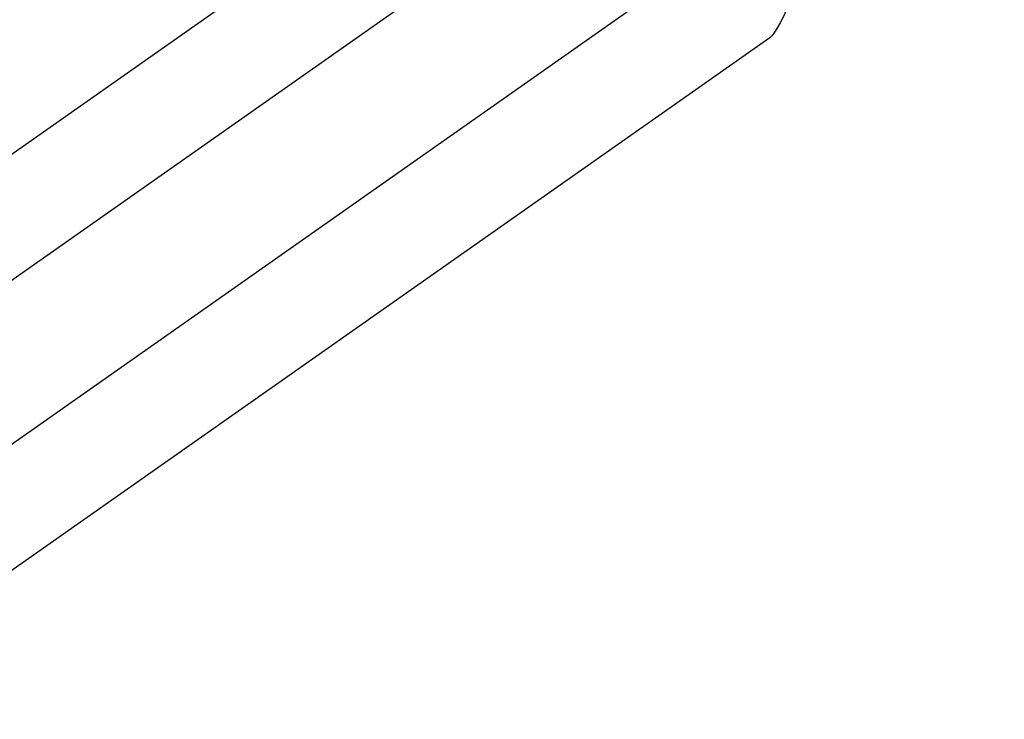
# Model space of a CAD drawing. Extents: x 2585 to 3160, y 2666 to 3200.
# Tile 104 of 256: x 2635 to 2678, y 2667 to 2697. Entities that reach past the tile are written whole.
import ezdxf

# ---------------------------------------------------------------- set-up
doc = ezdxf.new("R2010")
doc.units = 0
doc.layers.add('PP', color=51, linetype='CONTINUOUS')

msp = doc.modelspace()

# ---------------------------------------------------------------- linework, layer by layer
at = {"layer": 'PP'}
for p, q in [((2663.530627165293, 2711.220861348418, 400.362874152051), (2621.82191342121, 2681.920095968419, 26.1606856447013)), ((2673.243647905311, 2705.574565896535, 400.0201824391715), (2631.535129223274, 2676.273980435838, 25.82029350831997)), ((2657.804367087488, 2701.782967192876, 401.5640030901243), (2616.095584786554, 2672.482138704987, 27.36100771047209)), ((2667.517387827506, 2696.136671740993, 401.2213113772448), (2625.808800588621, 2666.836023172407, 27.02061557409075))]:
    msp.add_line(p, q, dxfattribs=at)
at = {"layer": 'PP', "extrusion": (0.08026818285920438, 0.07776812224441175, 0.9937349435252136)}
msp.add_lwpolyline([(80.22521920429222, -3723.28371622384), (80.13788929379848, -3723.437963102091), (80.05321599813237, -3723.595436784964), (79.97134532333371, -3723.756085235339), (79.8924234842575, -3723.91984892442), (79.81659647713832, -3724.086660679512), (79.7440096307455, -3724.256445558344), (79.6748071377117, -3724.429120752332), (79.60913156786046, -3724.604595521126), (79.54712336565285, -3724.782771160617), (79.48892033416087, -3724.963541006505), (79.43465710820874, -3725.146790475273), (79.38446461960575, -3725.332397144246), (79.3384695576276, -3725.520230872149), (79.29679382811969, -3725.710153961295), (79.25955401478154, -3725.902021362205), (79.22686084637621, -3726.095680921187), (79.19881867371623, -3726.290973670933), (79.17552496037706, -3726.487734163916), (79.15706979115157, -3726.685790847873), (79.14353540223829, -3726.884966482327), (79.13499573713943, -3727.085078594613), (79.13151603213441, -3727.285939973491), (79.13315243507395, -3727.487359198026), (79.13995166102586, -3727.689141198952), (79.15195068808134, -3727.891087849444), (79.16917649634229, -3728.092998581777), (79.19164585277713, -3728.294671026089), (79.2193651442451, -3728.495901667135), (79.2523302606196, -3728.696486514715), (79.29052652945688, -3728.896221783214), (79.3339287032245, -3729.094904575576), (79.38250099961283, -3729.292333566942), (79.43619719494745, -3729.488309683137), (79.49496077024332, -3729.682636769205), (79.55872510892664, -3729.875122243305), (79.62741374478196, -3730.065577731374), (79.70094065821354, -3730.253819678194), (79.77921061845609, -3730.439669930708), (79.8621195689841, -3730.622956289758), (79.94955505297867, -3730.803513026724), (80.04139667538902, -3730.981181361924), (80.13751659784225, -3731.155809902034), (80.23778006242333, -3731.327255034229), (80.34204594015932, -3731.495381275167), (80.4501672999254, -3731.660061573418), (80.56199199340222, -3731.821177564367), (80.67736325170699, -3731.978619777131), (80.7961202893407, -3732.132287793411), (80.91809891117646, -3732.282090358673), (81.04313211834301, -3732.427945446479), (81.17105070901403, -3732.569780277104), (81.30168387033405, -3732.70753129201), (81.43485975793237, -3732.841144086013), (81.5704060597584, -3732.970573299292), (81.70815054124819, -3733.095782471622), (81.84792156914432, -3733.216743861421), (81.98954861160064, -3733.333438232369), (82.13286271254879, -3733.445854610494), (82.27769693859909, -3733.553990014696), (82.42388679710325, -3733.657849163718), (82.57127062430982, -3733.757444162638), (82.71968994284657, -3733.852794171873), (82.86898978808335, -3733.943925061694), (83.01901900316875, -3734.03086905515), (83.17102403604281, -3734.114409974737), (83.32632152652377, -3734.195210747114), (83.48486311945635, -3734.273126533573), (83.64659297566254, -3734.348012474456), (83.81144760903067, -3734.419724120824), (83.97935574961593, -3734.488117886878), (84.15023823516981, -3734.553051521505), (84.32400793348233, -3734.614384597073), (84.50056969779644, -3734.671979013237), (84.67982035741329, -3734.725699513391), (84.86164874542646, -3734.775414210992), (85.04593576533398, -3734.820995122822), (85.2325544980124, -3734.862318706), (85.42137035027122, -3734.899266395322), (85.61224124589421, -3734.931725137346), (85.80501785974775, -3734.959587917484), (85.99954389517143, -3734.98275427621), (86.19565640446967, -3735.001130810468), (86.39318615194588, -3735.014631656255), (86.59195801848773, -3735.023178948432), (86.79179144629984, -3735.026703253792), (86.99250092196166, -3735.025143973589), (87.19389649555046, -3735.018449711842), (87.39578433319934, -3735.006578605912), (87.59796730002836, -3734.98949861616), (87.80024557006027, -3734.96718777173), (88.00241725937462, -3734.939634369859), (88.20427907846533, -3734.906837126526), (88.40562699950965, -3734.868805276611), (88.60625693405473, -3734.82555862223), (88.80596541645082, -3734.777127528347), (89.00455028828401, -3734.723552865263), (89.2018113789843, -3734.664885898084), (89.39755117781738, -3734.601188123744), (89.59157549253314, -3734.532531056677), (89.78369409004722, -3734.458995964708), (89.97372131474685, -3734.380673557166), (90.16147668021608, -3734.297663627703), (90.34678543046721, -3734.210074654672), (90.52947906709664, -3734.118023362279), (90.70939583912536, -3734.021634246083), (90.88638119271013, -3733.921039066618), (91.06028817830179, -3733.816376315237), (91.23097781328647, -3733.707790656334), (91.39831939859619, -3733.595432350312), (91.5621907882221, -3733.479456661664), (91.7224786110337, -3733.360023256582), (91.87907844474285, -3733.237295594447), (92.03189494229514, -3733.111440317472), (92.18084191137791, -3732.982626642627), (92.32584234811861, -3732.85102575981), (92.46682842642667, -3732.71681024), (92.60374144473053, -3732.580153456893), (92.73653173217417, -3732.441229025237), (92.86515851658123, -3732.300210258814), (92.98958975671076, -3732.157269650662), (93.10980194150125, -3732.012578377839), (93.22577985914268, -3731.866305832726), (93.33751633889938, -3731.718619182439), (93.44501196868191, -3731.569682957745), (93.5482747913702, -3731.4196586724), (93.64731998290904, -3731.268704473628), (93.74216951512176, -3731.116974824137), (93.83285180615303, -3730.964620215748), (93.92018171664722, -3730.810373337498), (94.00485501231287, -3730.652899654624), (94.08672568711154, -3730.492251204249), (94.16564752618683, -3730.328487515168), (94.2414745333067, -3730.161675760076), (94.31406137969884, -3729.991890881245), (94.38326387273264, -3729.819215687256), (94.44893944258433, -3729.643740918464), (94.5109476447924, -3729.465565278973), (94.56915067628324, -3729.284795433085), (94.6234139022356, -3729.101545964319), (94.67360639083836, -3728.915939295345), (94.71960145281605, -3728.72810556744), (94.76127718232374, -3728.538182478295), (94.79851699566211, -3728.346315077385), (94.83121016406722, -3728.152655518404), (94.85925233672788, -3727.957362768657), (94.8825460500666, -3727.760602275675), (94.90100121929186, -3727.562545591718), (94.91453560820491, -3727.363369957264), (94.92307527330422, -3727.163257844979), (94.92655497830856, -3726.9623964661), (94.92491857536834, -3726.760977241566), (94.91811934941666, -3726.559195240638), (94.9061203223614, -3726.357248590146), (94.8888945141, -3726.155337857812), (94.86642515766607, -3725.953665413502), (94.83870586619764, -3725.752434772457), (94.80574074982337, -3725.551849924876), (94.76754448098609, -3725.352114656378), (94.72414230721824, -3725.153431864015), (94.67557001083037, -3724.956002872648), (94.62187381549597, -3724.760026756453), (94.56311024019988, -3724.565699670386), (94.49934590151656, -3724.373214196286), (94.43065726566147, -3724.182758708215), (94.35713035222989, -3723.994516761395), (94.27886039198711, -3723.808666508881), (94.19595144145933, -3723.62538014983), (94.10851595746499, -3723.444823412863), (94.01667433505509, -3723.267155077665), (93.92055441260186, -3723.092526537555), (93.82029094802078, -3722.921081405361), (93.71602507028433, -3722.752955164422), (93.60790371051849, -3722.588274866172), (93.49607901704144, -3722.427158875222), (93.38070775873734, -3722.269716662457), (93.26195072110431, -3722.116048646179), (93.13997209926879, -3721.966246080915), (93.01493889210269, -3721.820390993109), (92.88702030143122, -3721.678556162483), (92.75638714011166, -3721.540805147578), (92.62321125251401, -3721.407192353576), (92.48766495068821, -3721.277763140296), (92.3499204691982, -3721.152553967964), (92.21014944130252, -3721.031592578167), (92.06852239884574, -3720.914898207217), (91.92520829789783, -3720.802481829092), (91.78037407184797, -3720.694346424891), (91.63418421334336, -3720.590487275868), (91.48680038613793, -3720.490892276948), (91.33838106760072, -3720.395542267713), (91.18908122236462, -3720.304411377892), (91.03905200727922, -3720.217467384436), (90.88704697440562, -3720.133926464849), (90.73174948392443, -3720.053125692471), (90.57320789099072, -3719.975209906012), (90.41147803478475, -3719.900323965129), (90.24662340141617, -3719.828612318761), (90.0787152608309, -3719.760218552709), (89.90783277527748, -3719.69528491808), (89.73406307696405, -3719.633951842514), (89.55750131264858, -3719.576357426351), (89.37825065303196, -3719.522636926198), (89.19642226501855, -3719.472922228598), (89.01213524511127, -3719.427341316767), (88.82551651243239, -3719.386017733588), (88.63670066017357, -3719.349070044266), (88.44582976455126, -3719.316611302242), (88.2530531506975, -3719.288748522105), (88.05852711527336, -3719.265582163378), (87.86241460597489, -3719.247205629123), (87.66488485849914, -3719.233704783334), (87.46611299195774, -3719.225157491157), (87.26627956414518, -3719.221633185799), (87.06557008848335, -3719.223192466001), (86.8641745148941, -3719.229886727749), (86.66228667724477, -3719.241757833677), (86.46010371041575, -3719.25883782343), (86.25782544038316, -3719.28114866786), (86.05565375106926, -3719.308702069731), (85.85379193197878, -3719.341499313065), (85.65244401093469, -3719.37953116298), (85.45181407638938, -3719.42277781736), (85.25210559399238, -3719.471208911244), (85.05352072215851, -3719.524783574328), (84.85625963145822, -3719.583450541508), (84.66051983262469, -3719.647148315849), (84.46649551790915, -3719.715805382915), (84.2743769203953, -3719.789340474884), (84.08434969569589, -3719.867662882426), (83.89659433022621, -3719.950672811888), (83.71128557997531, -3720.03826178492), (83.52859194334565, -3720.130313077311), (83.34867517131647, -3720.226702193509), (83.17168981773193, -3720.327297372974), (82.99778283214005, -3720.431960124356), (82.82709319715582, -3720.540545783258), (82.65975161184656, -3720.65290408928), (82.4958802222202, -3720.768879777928), (82.33559239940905, -3720.888313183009), (82.17899256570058, -3721.011040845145), (82.0261760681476, -3721.136896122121), (81.87722909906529, -3721.265709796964), (81.73222866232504, -3721.39731067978), (81.59124258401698, -3721.531526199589), (81.45432956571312, -3721.668182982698), (81.32153927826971, -3721.807107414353), (81.19291249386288, -3721.948126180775), (81.06848125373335, -3722.091066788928), (80.94826906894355, -3722.235758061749), (80.83229115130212, -3722.382030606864), (80.72055467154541, -3722.52971725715), (80.61305904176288, -3722.678653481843), (80.50979621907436, -3722.828677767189), (80.41075102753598, -3722.979631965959), (80.31590149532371, -3723.131361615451)], close=True, dxfattribs=at)
at = {"layer": 'PP', "extrusion": (0.08016215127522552, 0.07779029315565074, 0.9937417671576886)}
msp.add_lwpolyline([(81.18949916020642, -3719.28511919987), (81.10204613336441, -3719.439296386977), (81.01724714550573, -3719.596702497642), (80.93524824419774, -3719.757285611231), (80.85619569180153, -3719.920986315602), (80.78023553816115, -3720.08773755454), (80.70751317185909, -3720.257464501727), (80.63817285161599, -3720.430084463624), (80.57235721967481, -3720.60550681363), (80.51020679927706, -3720.783632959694), (80.4518594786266, -3720.964356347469), (80.39744998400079, -3721.14756250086), (80.34710934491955, -3721.333129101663), (80.30096435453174, -3721.520926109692), (80.25913702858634, -3721.710815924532), (80.22174406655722, -3721.902653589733), (80.18889631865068, -3722.096287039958), (80.16069826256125, -3722.291557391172), (80.13724749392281, -3722.488299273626), (80.11863423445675, -3722.686341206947), (80.10494086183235, -3722.885506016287), (80.09624146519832, -3723.085611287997), (80.09260143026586, -3723.286469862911), (80.09407705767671, -3723.487890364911), (80.1007152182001, -3723.689677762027), (80.11255304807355, -3723.891633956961), (80.12961768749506, -3724.09355840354), (80.15192606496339, -3724.295248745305), (80.1794847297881, -3724.496501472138), (80.21228973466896, -3724.697112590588), (80.25032656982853, -3724.896878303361), (80.29357014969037, -3725.095595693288), (80.34198485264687, -3725.293063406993), (80.39552461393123, -3725.48908233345), (80.45413307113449, -3725.683456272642), (80.51774376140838, -3725.875992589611), (80.58628036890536, -3726.066502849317), (80.65965702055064, -3726.254803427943), (80.73777862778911, -3726.440716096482), (80.82054127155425, -3726.624068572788), (80.90783262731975, -3726.804695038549), (80.99953242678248, -3726.982436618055), (81.09551295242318, -3727.157141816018), (81.19563956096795, -3727.328666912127), (81.29977123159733, -3727.496876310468), (81.40776113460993, -3727.661642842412), (81.51945721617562, -3727.822848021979), (81.63470279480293, -3727.980382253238), (81.75333716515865, -3728.134144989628), (81.87519620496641, -3728.284044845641), (82.00011298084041, -3728.429999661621), (82.12791834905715, -3728.571936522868), (82.25844154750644, -3728.709791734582), (82.39151077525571, -3728.843510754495), (82.52695375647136, -3728.973048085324), (82.66459828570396, -3729.098367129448), (82.80427275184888, -3729.219440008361), (82.94580663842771, -3729.336247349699), (83.08903099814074, -3729.448778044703), (83.23377889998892, -3729.557028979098), (83.37988584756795, -3729.661004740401), (83.52719016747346, -3729.760717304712), (83.67553336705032, -3729.856185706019), (83.82476046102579, -3729.947435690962), (83.97472026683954, -3730.034499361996), (84.1266586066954, -3730.118161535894), (84.28189159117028, -3730.199086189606), (84.44037098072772, -3730.277128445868), (84.60204105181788, -3730.352143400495), (84.76683843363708, -3730.423986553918), (84.93469197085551, -3730.492514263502), (85.10552261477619, -3730.557584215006), (85.2792433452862, -3730.619055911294), (85.45575912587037, -3730.676791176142), (85.63496689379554, -3730.730654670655), (85.81675558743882, -3730.780514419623), (86.00100621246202, -3730.82624234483), (86.1875919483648, -3730.867714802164), (86.37637829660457, -3730.904813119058), (86.56722327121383, -3730.937424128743), (86.75997763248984, -3730.965440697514), (86.95448516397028, -3730.988762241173), (87.15058299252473, -3731.007295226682), (87.34810195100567, -3731.02095365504), (87.54686698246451, -3731.029659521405), (87.74669758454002, -3731.03334324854), (87.94740829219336, -3731.031944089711), (88.14880919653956, -3731.025410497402), (88.35070649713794, -3731.013700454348), (88.55290308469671, -3730.996781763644), (88.75519915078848, -3730.974632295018), (88.9573928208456, -3730.947240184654), (89.1592808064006, -3730.914603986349), (89.36065907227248, -3730.876732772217), (89.56132351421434, -3730.833646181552), (89.76107064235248, -3730.785374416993), (89.95969826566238, -3730.73195818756), (90.15700617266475, -3730.673448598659), (90.35279680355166, -3730.609906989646), (90.54687590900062, -3730.541404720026), (90.73905319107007, -3730.468022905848), (90.92914292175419, -3730.389852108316), (91.11696453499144, -3730.306991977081), (91.30234318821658, -3730.219550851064), (91.48511028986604, -3730.127645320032), (91.66510398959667, -3730.031399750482), (91.84216962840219, -3729.930945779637), (92.01616014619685, -3729.826421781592), (92.18693644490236, -3729.717972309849), (92.35436770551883, -3729.605747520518), (92.51833165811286, -3729.489902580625), (92.67871480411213, -3729.370597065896), (92.83541259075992, -3729.247994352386), (92.98832953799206, -3729.122261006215), (93.13737931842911, -3728.993566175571), (93.28248479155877, -3728.862080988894), (93.423577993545, -3728.727977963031), (93.56060008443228, -3728.591430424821), (93.69350125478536, -3728.452611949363), (93.82224059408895, -3728.311695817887), (93.94678592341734, -3728.168854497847), (94.06711359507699, -3728.02425914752), (94.18320826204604, -3727.878079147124), (94.29506262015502, -3727.730481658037), (94.40267712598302, -3727.581631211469), (94.50605969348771, -3727.43168932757), (94.60522537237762, -3727.280814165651), (94.70019601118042, -3727.129160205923), (94.79099990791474, -3726.976877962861), (94.87845293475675, -3726.822700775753), (94.9632519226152, -3726.66529466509), (95.04525082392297, -3726.504711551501), (95.12430337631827, -3726.341010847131), (95.20026352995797, -3726.174259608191), (95.27298589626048, -3726.004532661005), (95.3423262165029, -3725.831912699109), (95.40814184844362, -3725.656490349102), (95.47029226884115, -3725.478364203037), (95.52863958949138, -3725.297640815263), (95.58304908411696, -3725.114434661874), (95.63338972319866, -3724.928868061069), (95.67953471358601, -3724.74107105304), (95.72136203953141, -3724.551181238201), (95.7587550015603, -3724.359343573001), (95.79160274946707, -3724.165710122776), (95.81980080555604, -3723.970439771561), (95.84325157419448, -3723.773697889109), (95.86186483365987, -3723.575655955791), (95.87555820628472, -3723.376491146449), (95.88425760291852, -3723.176385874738), (95.88789763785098, -3722.975527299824), (95.88642201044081, -3722.774106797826), (95.87978384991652, -3722.57231940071), (95.86794602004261, -3722.370363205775), (95.85088138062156, -3722.168438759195), (95.82857300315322, -3721.966748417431), (95.80101433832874, -3721.765495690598), (95.76820933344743, -3721.564884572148), (95.73017249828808, -3721.365118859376), (95.68692891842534, -3721.166401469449), (95.63851421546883, -3720.968933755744), (95.58497445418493, -3720.772914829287), (95.52636599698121, -3720.578540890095), (95.46275530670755, -3720.386004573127), (95.3942186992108, -3720.19549431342), (95.32084204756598, -3720.007193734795), (95.24272044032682, -3719.821281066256), (95.15995779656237, -3719.63792858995), (95.07266644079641, -3719.457302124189), (94.98096664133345, -3719.279560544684), (94.88498611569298, -3719.10485534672), (94.78485950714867, -3718.933330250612), (94.68072783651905, -3718.765120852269), (94.57273793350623, -3718.600354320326), (94.46104185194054, -3718.439149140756), (94.34579627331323, -3718.281614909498), (94.22716190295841, -3718.127852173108), (94.10530286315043, -3717.977952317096), (93.98038608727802, -3717.831997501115), (93.85258071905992, -3717.690060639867), (93.72205752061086, -3717.552205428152), (93.58898829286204, -3717.41848640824), (93.45354531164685, -3717.288949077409), (93.31590078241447, -3717.163630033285), (93.17622631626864, -3717.042557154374), (93.03469242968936, -3716.925749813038), (92.89146806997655, -3716.813219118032), (92.74672016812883, -3716.704968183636), (92.60061322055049, -3716.600992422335), (92.45330890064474, -3716.501279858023), (92.30496570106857, -3716.405811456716), (92.15573860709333, -3716.314561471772), (92.00577880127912, -3716.227497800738), (91.85384046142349, -3716.14383562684), (91.69860747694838, -3716.062910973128), (91.54012808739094, -3715.984868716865), (91.37845801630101, -3715.909853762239), (91.21366063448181, -3715.838010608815), (91.04580709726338, -3715.76948289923), (90.87497645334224, -3715.704412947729), (90.70125572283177, -3715.642941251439), (90.52473994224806, -3715.58520598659), (90.3455321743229, -3715.531342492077), (90.16374348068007, -3715.48148274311), (89.97949285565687, -3715.435754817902), (89.79290711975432, -3715.394282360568), (89.60412077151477, -3715.357184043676), (89.41327579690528, -3715.324573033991), (89.22052143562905, -3715.296556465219), (89.02601390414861, -3715.273234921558), (88.82991607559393, -3715.25470193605), (88.63239711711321, -3715.241043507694), (88.43363208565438, -3715.232337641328), (88.23380148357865, -3715.228653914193), (88.03309077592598, -3715.230053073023), (87.83168987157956, -3715.236586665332), (87.62979257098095, -3715.248296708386), (87.42759598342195, -3715.26521539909), (87.22529991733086, -3715.287364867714), (87.02310624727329, -3715.314756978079), (86.82121826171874, -3715.347393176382), (86.61983999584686, -3715.385264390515), (86.41917555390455, -3715.42835098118), (86.21942842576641, -3715.47662274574), (86.02080080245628, -3715.530038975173), (85.82349289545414, -3715.588548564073), (85.62770226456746, -3715.652090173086), (85.43362315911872, -3715.720592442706), (85.24144587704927, -3715.793974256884), (85.05135614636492, -3715.872145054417), (84.8635345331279, -3715.955005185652), (84.67815587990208, -3716.04244631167), (84.49538877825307, -3716.134351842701), (84.31539507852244, -3716.230597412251), (84.13832943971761, -3716.331051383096), (83.96433892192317, -3716.435575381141), (83.79356262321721, -3716.544024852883), (83.62613136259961, -3716.656249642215), (83.46216741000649, -3716.772094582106), (83.30178426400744, -3716.891400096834), (83.14508647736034, -3717.014002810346), (82.99216953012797, -3717.139736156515), (82.84311974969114, -3717.268430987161), (82.69801427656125, -3717.399916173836), (82.55692107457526, -3717.534019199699), (82.4198989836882, -3717.67056673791), (82.28699781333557, -3717.809385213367), (82.15825847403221, -3717.950301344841), (82.03371314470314, -3718.093142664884), (81.91338547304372, -3718.237738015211), (81.7972908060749, -3718.383918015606), (81.68543644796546, -3718.531515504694), (81.57782194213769, -3718.680365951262), (81.474439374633, -3718.830307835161), (81.37527369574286, -3718.98118299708), (81.28030305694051, -3719.132836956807)], close=True, dxfattribs=at)
at = {"layer": 'PP', "extrusion": (0.9770719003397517, -0.2020251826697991, -0.06720362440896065)}
msp.add_arc((3216.601293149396, 535.7717527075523, 2034.705253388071), 36.3463326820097, 85.3527076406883, 174.6196842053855, dxfattribs=at)

doc.saveas('drawing.dxf')
